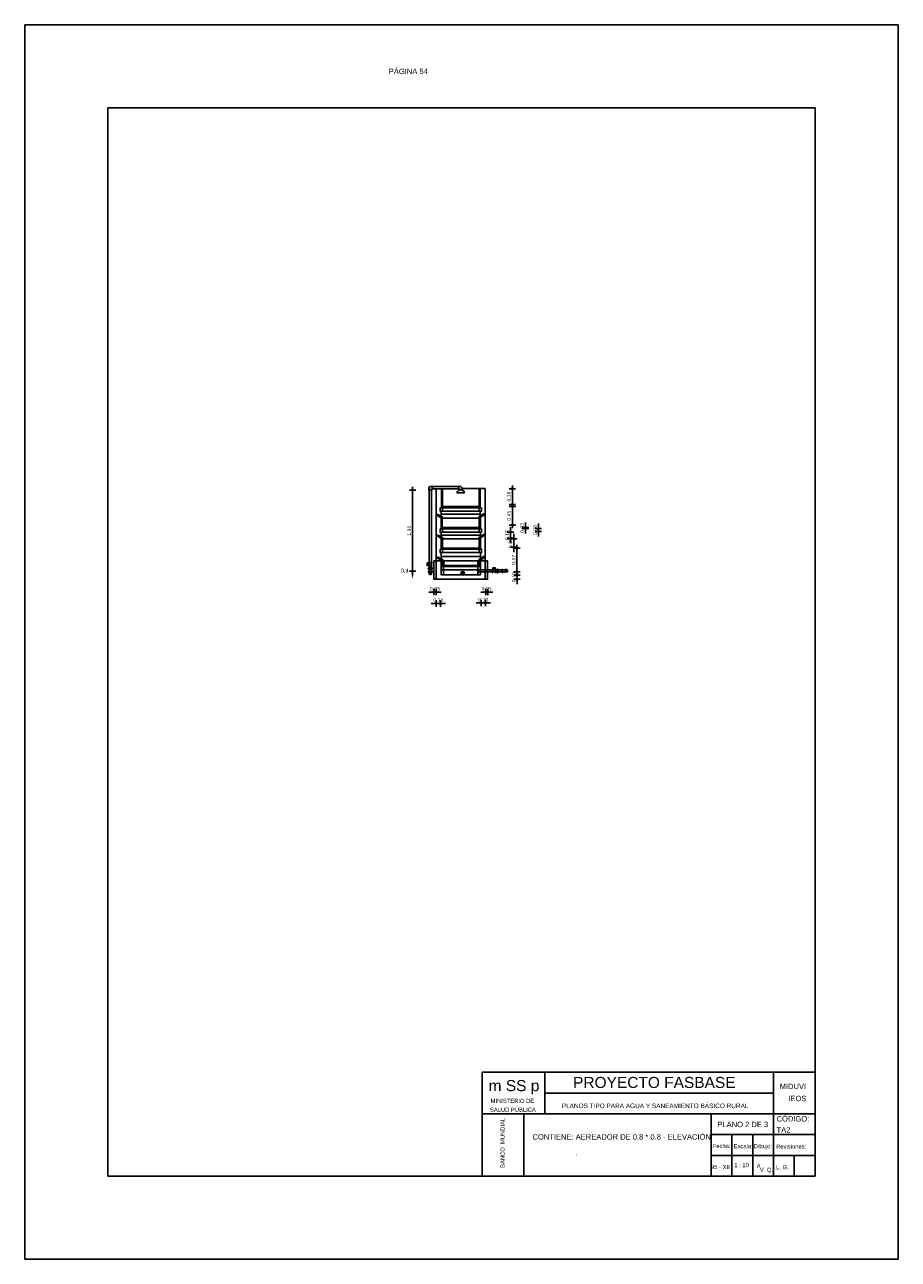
# Model space of a CAD drawing. Header units: metres. Extents: x 1959 to 4131, y 3282 to 4313.
# Tile 11 of 256: x 2090 to 2111, y 4281 to 4311. Entities that reach past the tile are written whole.
import ezdxf
from ezdxf.enums import TextEntityAlignment as Align

# ---------------------------------------------------------------- set-up
doc = ezdxf.new("R2010")
doc.units = ezdxf.units.M
for name, color, linetype in [('Cota', 7, 'Continuous'), ('Cotas', 7, 'Continuous'), ('Dibujo', 7, 'Continuous'), ('Plano', 1, 'Continuous')]:
    doc.layers.add(name, color=color, linetype=linetype)
doc.styles.add('Annotative', font='arial.ttf')
doc.styles.get("Standard").update_dxf_attribs({"font": 'arial.ttf'})
doc.styles.add('verdana', font='verdana.ttf')
doc.dimstyles.new('Diego', dxfattribs={"dimtxt": 0.1, "dimasz": 0.1, "dimexe": 1.25, "dimexo": 0.1, "dimgap": 0.1, "dimtad": 2, "dimtih": 1, "dimtoh": 1, "dimtxsty": 'Standard', "dimcen": 0, "dimse1": 1, "dimse2": 1, "dimadec": 0, "dimazin": 0, "dimtfac": 1, "dimtmove": 0, "dimatfit": 3, "dimfxl": 1, "dimarcsym": 2})
doc.dimstyles.new('ISO', dxfattribs={"dimtxt": 0.08, "dimasz": 0.06, "dimexe": 0.1, "dimexo": 0.1, "dimgap": 0.04, "dimtad": 1, "dimzin": 1, "dimdsep": 46, "dimtxsty": 'verdana', "dimblk1": 'PAB', "dimblk2": 'PAB', "dimsah": 1, "dimcen": 0, "dimse1": 1, "dimse2": 1, "dimclrd": 7, "dimclre": 8, "dimclrt": 7, "dimadec": 0, "dimazin": 0, "dimtfac": 1, "dimtix": 1, "dimtmove": 0, "dimatfit": 3, "dimldrblk": 'PAB', "dimfxl": 0.1, "dimtvp": 1, "dimtolj": 1, "dimtzin": 1, "dimarcsym": 0})

# ---------------------------------------------------------------- blocks, each defined once
blk = doc.blocks.new('PAB')
at = {"layer": 'Cotas'}
for p, q in [((-1.3, 0), (1.3, 0)), ((0, 1.3), (0, -1.3))]:
    blk.add_line(p, q, dxfattribs=at)
at = {"layer": 'Cotas', "const_width": 0.6}
blk.add_lwpolyline([(-0.3, 0, 1), (0.3, 0, 1)], format="xyb", close=True, dxfattribs=at)
blk = doc.blocks.new('*D694')
at = {"layer": 'Cota', "color": 7, "lineweight": -2, "transparency": 16777216}
blk.add_line((2101.707, 4299.628), (2101.707, 4299.368), dxfattribs=at)
at = {"layer": 'Defpoints', "color": 0, "transparency": 16777216}
for p in [(2101.147, 4299.688), (2101.147, 4299.308), (2101.707, 4299.308)]:
    blk.add_point(p, dxfattribs=at)
at = {"layer": 'Cota', "color": 7, "lineweight": -2, "transparency": 16777216, "xscale": 0.06, "yscale": 0.06, "zscale": 0.06}
for p, rotation in [((2101.707, 4299.688), 90), ((2101.707, 4299.308), 270)]:
    blk.add_blockref('PAB', p, dxfattribs=dict(at, rotation=rotation))
at = {"layer": 'Cota', "color": 7, "transparency": 16777216, "insert": (2101.626, 4299.498), "char_height": 0.08, "attachment_point": 5, "rotation": 90, "style": 'verdana'}
blk.add_mtext('\\A1;0.38', dxfattribs=at)
blk = doc.blocks.new('*D695')
at = {"layer": 'Cota', "color": 7, "lineweight": -2, "transparency": 16777216}
blk.add_line((2101.71, 4299.203), (2101.71, 4298.873), dxfattribs=at)
at = {"layer": 'Defpoints', "color": 0, "transparency": 16777216}
for p in [(2101.144, 4299.263), (2101.144, 4298.813), (2101.71, 4298.813)]:
    blk.add_point(p, dxfattribs=at)
at = {"layer": 'Cota', "color": 7, "lineweight": -2, "transparency": 16777216, "xscale": 0.06, "yscale": 0.06, "zscale": 0.06}
for p, rotation in [((2101.71, 4299.263), 90), ((2101.71, 4298.813), 270)]:
    blk.add_blockref('PAB', p, dxfattribs=dict(at, rotation=rotation))
at = {"layer": 'Cota', "color": 7, "transparency": 16777216, "insert": (2101.629, 4299.038), "char_height": 0.08, "attachment_point": 5, "rotation": 90, "style": 'verdana'}
blk.add_mtext('\\A1;0.45', dxfattribs=at)
blk = doc.blocks.new('*D696')
at = {"layer": 'Cota', "color": 7, "lineweight": -2, "transparency": 16777216}
for p, q in [((2102.024, 4298.816), (2102.024, 4298.876)), ((2102.024, 4298.756), (2102.024, 4298.731)), ((2102.024, 4298.671), (2102.024, 4298.611))]:
    blk.add_line(p, q, dxfattribs=at)
at = {"layer": 'Defpoints', "color": 0, "transparency": 16777216}
for p in [(2101.147, 4298.756), (2101.147, 4298.731), (2102.024, 4298.731)]:
    blk.add_point(p, dxfattribs=at)
at = {"layer": 'Cota', "color": 7, "lineweight": -2, "transparency": 16777216, "xscale": 0.06, "yscale": 0.06, "zscale": 0.06}
for p, rotation in [((2102.024, 4298.756), 270), ((2102.024, 4298.731), 90)]:
    blk.add_blockref('PAB', p, dxfattribs=dict(at, rotation=rotation))
at = {"layer": 'Cota', "color": 7, "transparency": 16777216, "insert": (2101.942, 4298.743), "char_height": 0.08, "attachment_point": 5, "rotation": 90, "style": 'verdana'}
blk.add_mtext('\\A1;0.03', dxfattribs=at)
blk = doc.blocks.new('*D697')
at = {"layer": 'Cota', "color": 7, "lineweight": -2, "transparency": 16777216}
for p, q in [((2102.333, 4298.791), (2102.333, 4298.851)), ((2102.333, 4298.731), (2102.333, 4298.656)), ((2102.333, 4298.596), (2102.333, 4298.536))]:
    blk.add_line(p, q, dxfattribs=at)
at = {"layer": 'Defpoints', "color": 0, "transparency": 16777216}
for p in [(2101.148, 4298.731), (2101.148, 4298.656), (2102.333, 4298.656)]:
    blk.add_point(p, dxfattribs=at)
at = {"layer": 'Cota', "color": 7, "lineweight": -2, "transparency": 16777216, "xscale": 0.06, "yscale": 0.06, "zscale": 0.06}
for p, rotation in [((2102.333, 4298.731), 270), ((2102.333, 4298.656), 90)]:
    blk.add_blockref('PAB', p, dxfattribs=dict(at, rotation=rotation))
at = {"layer": 'Cota', "color": 7, "transparency": 16777216, "insert": (2102.251, 4298.693), "char_height": 0.08, "attachment_point": 5, "rotation": 90, "style": 'verdana'}
blk.add_mtext('\\A1;0.08', dxfattribs=at)
blk = doc.blocks.new('*D698')
at = {"layer": 'Cota', "color": 7, "lineweight": -2, "transparency": 16777216}
for p, q in [((2101.664, 4298.705), (2101.664, 4298.765)), ((2101.664, 4298.645), (2101.664, 4298.495)), ((2101.664, 4298.435), (2101.664, 4298.375))]:
    blk.add_line(p, q, dxfattribs=at)
at = {"layer": 'Defpoints', "color": 0, "transparency": 16777216}
for p in [(2101.15, 4298.645), (2101.15, 4298.495), (2101.664, 4298.495)]:
    blk.add_point(p, dxfattribs=at)
at = {"layer": 'Cota', "color": 7, "lineweight": -2, "transparency": 16777216, "xscale": 0.06, "yscale": 0.06, "zscale": 0.06}
for p, rotation in [((2101.664, 4298.645), 270), ((2101.664, 4298.495), 90)]:
    blk.add_blockref('PAB', p, dxfattribs=dict(at, rotation=rotation))
at = {"layer": 'Cota', "color": 7, "transparency": 16777216, "insert": (2101.583, 4298.57), "char_height": 0.08, "attachment_point": 5, "rotation": 90, "style": 'verdana'}
blk.add_mtext('\\A1;0.15', dxfattribs=at)
blk = doc.blocks.new('*D699')
at = {"layer": 'Cota', "color": 7, "lineweight": -2, "transparency": 16777216}
for p, q in [((2101.743, 4298.539), (2101.743, 4298.599)), ((2101.743, 4298.479), (2101.743, 4298.279)), ((2101.743, 4298.219), (2101.743, 4298.159))]:
    blk.add_line(p, q, dxfattribs=at)
at = {"layer": 'Defpoints', "color": 0, "transparency": 16777216}
for p in [(2101.149, 4298.479), (2101.149, 4298.279), (2101.743, 4298.279)]:
    blk.add_point(p, dxfattribs=at)
at = {"layer": 'Cota', "color": 7, "lineweight": -2, "transparency": 16777216, "xscale": 0.06, "yscale": 0.06, "zscale": 0.06}
for p, rotation in [((2101.743, 4298.479), 270), ((2101.743, 4298.279), 90)]:
    blk.add_blockref('PAB', p, dxfattribs=dict(at, rotation=rotation))
at = {"layer": 'Cota', "color": 7, "transparency": 16777216, "insert": (2101.661, 4298.379), "char_height": 0.08, "attachment_point": 5, "rotation": 90, "style": 'verdana'}
blk.add_mtext('\\A1;0.20', dxfattribs=at)
blk = doc.blocks.new('*D700')
at = {"layer": 'Cota', "color": 7, "lineweight": -2, "transparency": 16777216}
blk.add_line((2101.818, 4298.2), (2101.818, 4297.75), dxfattribs=at)
at = {"layer": 'Defpoints', "color": 0, "transparency": 16777216}
for p in [(2101.15, 4298.26), (2101.15, 4297.69), (2101.818, 4297.69)]:
    blk.add_point(p, dxfattribs=at)
at = {"layer": 'Cota', "color": 7, "lineweight": -2, "transparency": 16777216, "xscale": 0.06, "yscale": 0.06, "zscale": 0.06}
for p, rotation in [((2101.818, 4298.26), 90), ((2101.818, 4297.69), 270)]:
    blk.add_blockref('PAB', p, dxfattribs=dict(at, rotation=rotation))
at = {"layer": 'Cota', "color": 7, "transparency": 16777216, "insert": (2101.736, 4297.975), "char_height": 0.08, "attachment_point": 5, "rotation": 90, "style": 'verdana'}
blk.add_mtext('\\A1;0.57', dxfattribs=at)
blk = doc.blocks.new('*D701')
at = {"layer": 'Cota', "color": 7, "lineweight": -2, "transparency": 16777216}
for p, q in [((2101.819, 4297.668), (2101.819, 4297.728)), ((2101.819, 4297.608), (2101.819, 4297.508)), ((2101.819, 4297.448), (2101.819, 4297.388))]:
    blk.add_line(p, q, dxfattribs=at)
at = {"layer": 'Defpoints', "color": 0, "transparency": 16777216}
for p in [(2101.154, 4297.608), (2101.154, 4297.508), (2101.819, 4297.508)]:
    blk.add_point(p, dxfattribs=at)
at = {"layer": 'Cota', "color": 7, "lineweight": -2, "transparency": 16777216, "xscale": 0.06, "yscale": 0.06, "zscale": 0.06}
for p, rotation in [((2101.819, 4297.608), 270), ((2101.819, 4297.508), 90)]:
    blk.add_blockref('PAB', p, dxfattribs=dict(at, rotation=rotation))
at = {"layer": 'Cota', "color": 7, "transparency": 16777216, "insert": (2101.738, 4297.558), "char_height": 0.08, "attachment_point": 5, "rotation": 90, "style": 'verdana'}
blk.add_mtext('\\A1;0.10', dxfattribs=at)
blk = doc.blocks.new('*D702')
at = {"layer": 'Cota', "color": 7, "lineweight": -2, "transparency": 16777216}
for p, q in [((2101.006, 4297.201), (2100.946, 4297.201)), ((2101.116, 4297.201), (2101.066, 4297.201)), ((2101.176, 4297.201), (2101.236, 4297.201))]:
    blk.add_line(p, q, dxfattribs=at)
at = {"layer": 'Defpoints', "color": 0, "transparency": 16777216}
for p in [(2101.066, 4297.427), (2101.116, 4297.427), (2101.066, 4297.201)]:
    blk.add_point(p, dxfattribs=at)
at = {"layer": 'Cota', "color": 7, "lineweight": -2, "transparency": 16777216, "xscale": 0.06, "yscale": 0.06, "zscale": 0.06}
blk.add_blockref('PAB', (2101.066, 4297.201), dxfattribs=at)
at = {"layer": 'Cota', "color": 7, "lineweight": -2, "transparency": 16777216, "xscale": 0.06, "yscale": 0.06, "zscale": 0.06, "rotation": 180}
blk.add_blockref('PAB', (2101.116, 4297.201), dxfattribs=at)
at = {"layer": 'Cota', "color": 7, "transparency": 16777216, "insert": (2101.091, 4297.283), "char_height": 0.08, "attachment_point": 5, "style": 'verdana'}
blk.add_mtext('\\A1;0.05', dxfattribs=at)
blk = doc.blocks.new('*D703')
at = {"layer": 'Cota', "color": 7, "lineweight": -2, "transparency": 16777216}
for p, q in [((2100.898, 4296.938), (2100.838, 4296.938)), ((2101.058, 4296.938), (2100.958, 4296.938)), ((2101.118, 4296.938), (2101.178, 4296.938))]:
    blk.add_line(p, q, dxfattribs=at)
at = {"layer": 'Defpoints', "color": 0, "transparency": 16777216}
for p in [(2100.958, 4297.437), (2101.058, 4297.437), (2100.958, 4296.938)]:
    blk.add_point(p, dxfattribs=at)
at = {"layer": 'Cota', "color": 7, "lineweight": -2, "transparency": 16777216, "xscale": 0.06, "yscale": 0.06, "zscale": 0.06}
blk.add_blockref('PAB', (2100.958, 4296.938), dxfattribs=at)
at = {"layer": 'Cota', "color": 7, "lineweight": -2, "transparency": 16777216, "xscale": 0.06, "yscale": 0.06, "zscale": 0.06, "rotation": 180}
blk.add_blockref('PAB', (2101.058, 4296.938), dxfattribs=at)
at = {"layer": 'Cota', "color": 7, "transparency": 16777216, "insert": (2101.008, 4297.02), "char_height": 0.08, "attachment_point": 5, "style": 'verdana'}
blk.add_mtext('\\A1;0.10', dxfattribs=at)
blk = doc.blocks.new('*D704')
at = {"layer": 'Cota', "color": 7, "lineweight": -2, "transparency": 16777216}
for p, q in [((2099.762, 4297.201), (2099.702, 4297.201)), ((2099.822, 4297.201), (2099.872, 4297.201)), ((2099.932, 4297.201), (2099.992, 4297.201))]:
    blk.add_line(p, q, dxfattribs=at)
at = {"layer": 'Defpoints', "color": 0, "transparency": 16777216}
for p in [(2099.822, 4297.426), (2099.872, 4297.426), (2099.872, 4297.201)]:
    blk.add_point(p, dxfattribs=at)
at = {"layer": 'Cota', "color": 7, "lineweight": -2, "transparency": 16777216, "xscale": 0.06, "yscale": 0.06, "zscale": 0.06}
blk.add_blockref('PAB', (2099.822, 4297.201), dxfattribs=at)
at = {"layer": 'Cota', "color": 7, "lineweight": -2, "transparency": 16777216, "xscale": 0.06, "yscale": 0.06, "zscale": 0.06, "rotation": 180}
blk.add_blockref('PAB', (2099.872, 4297.201), dxfattribs=at)
at = {"layer": 'Cota', "color": 7, "transparency": 16777216, "insert": (2099.847, 4297.282), "char_height": 0.08, "attachment_point": 5, "style": 'verdana'}
blk.add_mtext('\\A1;0.05', dxfattribs=at)
blk = doc.blocks.new('*D705')
at = {"layer": 'Cota', "color": 7, "lineweight": -2, "transparency": 16777216}
for p, q in [((2099.817, 4296.925), (2099.757, 4296.925)), ((2099.877, 4296.925), (2099.977, 4296.925)), ((2100.037, 4296.925), (2100.097, 4296.925))]:
    blk.add_line(p, q, dxfattribs=at)
at = {"layer": 'Defpoints', "color": 0, "transparency": 16777216}
for p in [(2099.877, 4297.427), (2099.977, 4297.427), (2099.977, 4296.925)]:
    blk.add_point(p, dxfattribs=at)
at = {"layer": 'Cota', "color": 7, "lineweight": -2, "transparency": 16777216, "xscale": 0.06, "yscale": 0.06, "zscale": 0.06}
blk.add_blockref('PAB', (2099.877, 4296.925), dxfattribs=at)
at = {"layer": 'Cota', "color": 7, "lineweight": -2, "transparency": 16777216, "xscale": 0.06, "yscale": 0.06, "zscale": 0.06, "rotation": 180}
blk.add_blockref('PAB', (2099.977, 4296.925), dxfattribs=at)
at = {"layer": 'Cota', "color": 7, "transparency": 16777216, "insert": (2099.927, 4297.006), "char_height": 0.08, "attachment_point": 5, "style": 'verdana'}
blk.add_mtext('\\A1;0.10', dxfattribs=at)
blk = doc.blocks.new('*D706')
at = {"layer": 'Cota', "color": 0, "lineweight": -2, "transparency": 16777216}
blk.add_line((2099.309, 4297.608), (2099.309, 4297.808), dxfattribs=at)
at = {"layer": 'Cota', "color": 0, "transparency": 16777216}
for points in [[(2099.292, 4297.808), (2099.325, 4297.808), (2099.309, 4297.908)], [(2099.292, 4297.608), (2099.325, 4297.608), (2099.309, 4297.508)]]:
    blk.add_solid(points, dxfattribs=at)
at = {"layer": 'Defpoints', "color": 0, "transparency": 16777216}
for p in [(2099.309, 4297.908), (2099.577, 4297.908), (2099.577, 4297.508)]:
    blk.add_point(p, dxfattribs=at)
at = {"layer": 'Cota', "color": 0, "transparency": 16777216, "insert": (2099.118, 4297.708), "char_height": 0.1, "attachment_point": 5}
blk.add_mtext('0,4', dxfattribs=at)
blk = doc.blocks.new('*D707')
at = {"layer": 'Cota', "color": 7, "lineweight": -2, "transparency": 16777216}
blk.add_line((2099.309, 4299.594), (2099.309, 4297.764), dxfattribs=at)
at = {"layer": 'Defpoints', "color": 0, "transparency": 16777216}
for p in [(2099.501, 4299.654), (2099.309, 4297.704), (2099.501, 4297.704)]:
    blk.add_point(p, dxfattribs=at)
at = {"layer": 'Cota', "color": 7, "lineweight": -2, "transparency": 16777216, "xscale": 0.06, "yscale": 0.06, "zscale": 0.06}
for p, rotation in [((2099.309, 4299.654), 90), ((2099.309, 4297.704), 270)]:
    blk.add_blockref('PAB', p, dxfattribs=dict(at, rotation=rotation))
at = {"layer": 'Cota', "color": 7, "transparency": 16777216, "insert": (2099.228, 4298.679), "char_height": 0.08, "attachment_point": 5, "rotation": 90, "style": 'verdana'}
blk.add_mtext('\\A1;1.95', dxfattribs=at)

msp = doc.modelspace()

# ---------------------------------------------------------------- linework, layer by layer
at = {"layer": 'Dibujo', "color": 0, "linetype": 'ByBlock'}
for p, q in [((2089.985, 4310.85), (2110.985, 4310.85)), ((2089.985, 4281.15), (2089.985, 4310.85)), ((2089.985, 4310.85), (2092.985, 4310.85)), ((2089.985, 4310.85), (2092.485, 4310.85)), ((2110.985, 4310.85), (2110.985, 4281.15)), ((2091.985, 4308.85), (2091.985, 4283.15)), ((2108.985, 4308.85), (2091.985, 4308.85)), ((2108.985, 4308.85), (2108.985, 4283.15)), ((2100.985, 4285.65), (2100.985, 4283.15)), ((2108.985, 4285.65), (2100.985, 4285.65)), ((2102.485, 4285.65), (2102.485, 4284.65)), ((2107.985, 4283.15), (2107.985, 4285.65)), ((2107.985, 4285.15), (2102.485, 4285.15)), ((2108.985, 4284.65), (2100.985, 4284.65)), ((2101.985, 4284.65), (2101.985, 4283.15)), ((2101.985, 4283.15), (2101.985, 4284.65)), ((2106.485, 4283.15), (2106.485, 4284.65)), ((2108.985, 4284.15), (2106.485, 4284.15)), ((2106.985, 4283.15), (2106.985, 4284.15)), ((2107.485, 4283.15), (2107.485, 4284.15)), ((2108.985, 4283.65), (2106.485, 4283.65)), ((2108.485, 4283.15), (2108.485, 4283.65)), ((2108.985, 4283.15), (2091.985, 4283.15)), ((2110.985, 4281.15), (2089.985, 4281.15))]:
    msp.add_line(p, q, dxfattribs=at)
at = {"layer": 'Plano'}
for p, q in [((2099.701, 4299.697), (2099.701, 4299.67)), ((2099.734, 4299.741), (2099.778, 4299.741)), ((2099.877, 4297.509), (2099.877, 4299.685)), ((2100.466, 4299.738), (2100.422, 4299.738)), ((2100.5, 4299.689), (2100.5, 4299.67)), ((2100.5, 4299.689), (2101.053, 4299.689)), ((2101.053, 4297.509), (2101.053, 4299.689)), ((2100.374, 4299.589), (2100.556, 4299.589)), ((2100.437, 4299.641), (2100.437, 4299.661)), ((2100.5, 4299.642), (2100.5, 4299.661)), ((2099.903, 4299.077), (2099.886, 4299.052)), ((2100.039, 4299.001), (2099.903, 4299.077)), ((2099.997, 4299.144), (2099.997, 4299.025)), ((2100.029, 4299.144), (2100.964, 4299.144)), ((2100.89, 4299.003), (2101.02, 4299.088)), ((2100.937, 4299.144), (2100.937, 4299.034)), ((2101.034, 4299.062), (2101.02, 4299.088)), ((2100.022, 4298.977), (2099.886, 4299.052)), ((2099.997, 4299.075), (2100.937, 4299.075)), ((2099.997, 4298.991), (2099.997, 4298.723)), ((2100.939, 4298.977), (2099.997, 4298.977)), ((2100.039, 4299.001), (2100.022, 4298.977)), ((2100.022, 4298.977), (2100.022, 4298.752)), ((2100.904, 4298.977), (2100.89, 4299.003)), ((2100.904, 4298.977), (2101.034, 4299.062)), ((2100.908, 4298.752), (2100.908, 4298.977)), ((2100.939, 4298.723), (2100.939, 4299)), ((2099.908, 4298.581), (2099.891, 4298.557)), ((2100.027, 4298.481), (2099.891, 4298.557)), ((2100.044, 4298.506), (2099.908, 4298.581)), ((2099.997, 4298.64), (2099.997, 4298.532)), ((2099.997, 4298.498), (2099.997, 4298.23)), ((2100.044, 4298.506), (2100.027, 4298.481)), ((2100.027, 4298.481), (2100.027, 4298.256)), ((2100.896, 4298.508), (2101.026, 4298.593)), ((2100.909, 4298.481), (2100.896, 4298.508)), ((2100.909, 4298.481), (2101.04, 4298.566)), ((2100.909, 4298.481), (2100.909, 4298.256)), ((2100.939, 4298.536), (2100.939, 4298.64)), ((2100.939, 4298.23), (2100.939, 4298.5)), ((2101.04, 4298.566), (2101.026, 4298.593)), ((2100.027, 4298.23), (2100.027, 4298.152)), ((2100.909, 4298.23), (2100.909, 4298.152)), ((2099.909, 4298.05), (2099.892, 4298.025)), ((2100.028, 4297.949), (2099.892, 4298.025)), ((2100.045, 4297.974), (2099.909, 4298.05)), ((2099.997, 4298.152), (2099.997, 4298.001)), ((2099.997, 4298.057), (2100.939, 4298.057)), ((2099.997, 4297.967), (2099.997, 4297.612)), ((2100.045, 4297.974), (2100.028, 4297.949)), ((2100.028, 4297.949), (2100.028, 4297.837)), ((2100.88, 4297.949), (2100.88, 4297.612)), ((2100.895, 4297.976), (2101.026, 4298.061)), ((2100.909, 4297.949), (2100.895, 4297.976)), ((2100.909, 4297.949), (2101.039, 4298.034)), ((2100.909, 4297.949), (2100.909, 4297.837)), ((2100.939, 4298.004), (2100.939, 4298.152)), ((2100.939, 4297.612), (2100.939, 4297.969)), ((2101.039, 4298.034), (2101.026, 4298.061)), ((2099.705, 4297.688), (2099.705, 4297.641)), ((2099.763, 4297.641), (2099.763, 4297.688)), ((2099.997, 4297.612), (2100.939, 4297.612)), ((2100.055, 4297.816), (2100.055, 4297.612))]:
    msp.add_line(p, q, dxfattribs=at)
for points in [[(2099.768, 4299.655), (2099.697, 4299.655), (2099.697, 4299.67), (2099.768, 4299.67)], [(2099.79, 4299.681), (2099.778, 4299.681), (2099.778, 4299.748), (2099.79, 4299.748)], [(2099.79, 4299.739), (2100.41, 4299.739), (2100.41, 4299.685), (2099.79, 4299.685)], [(2100, 4299.685), (2100.029, 4299.685), (2100.029, 4299.26), (2100, 4299.26)], [(2100.422, 4299.68), (2100.41, 4299.68), (2100.41, 4299.748), (2100.422, 4299.748)], [(2100.506, 4299.67), (2100.431, 4299.67), (2100.431, 4299.661), (2100.506, 4299.661)], [(2100.906, 4299.26), (2100.936, 4299.26), (2100.936, 4299.689), (2100.906, 4299.689)], [(2099.705, 4299.655), (2099.763, 4299.655), (2099.763, 4297.916), (2099.705, 4297.916)], [(2099.973, 4299.231), (2100.029, 4299.231), (2100.029, 4299.144), (2099.973, 4299.144)], [(2100, 4299.231), (2100.934, 4299.231), (2100.934, 4299.26), (2100, 4299.26)], [(2100.962, 4299.231), (2100.906, 4299.231), (2100.906, 4299.144), (2100.962, 4299.144)], [(2099.969, 4298.723), (2100.024, 4298.723), (2100.024, 4298.638), (2099.969, 4298.638)], [(2099.997, 4298.752), (2100.939, 4298.752), (2100.939, 4298.723), (2099.997, 4298.723)], [(2100.939, 4298.64), (2099.997, 4298.64), (2099.997, 4298.571), (2100.939, 4298.571)], [(2100.939, 4298.481), (2099.997, 4298.481), (2099.997, 4298.256), (2100.939, 4298.256)], [(2100.966, 4298.723), (2100.908, 4298.723), (2100.908, 4298.64), (2100.966, 4298.64)], [(2099.972, 4298.23), (2100.966, 4298.23), (2100.966, 4298.152), (2099.972, 4298.152)], [(2099.669, 4297.902), (2099.658, 4297.902), (2099.658, 4297.839), (2099.669, 4297.839)], [(2099.705, 4297.893), (2099.679, 4297.893), (2099.679, 4297.851), (2099.705, 4297.851)], [(2099.696, 4297.916), (2099.773, 4297.916), (2099.773, 4297.904), (2099.696, 4297.904)], [(2099.705, 4297.904), (2099.763, 4297.904), (2099.763, 4297.845), (2099.705, 4297.845)], [(2099.822, 4297.949), (2101.113, 4297.949), (2101.113, 4297.509), (2099.822, 4297.509)], [(2099.997, 4297.949), (2100.057, 4297.949), (2100.057, 4297.837), (2099.997, 4297.837)], [(2099.679, 4297.875), (2099.669, 4297.875), (2099.669, 4297.87), (2099.679, 4297.87)], [(2099.683, 4297.772), (2099.789, 4297.772), (2099.789, 4297.763), (2099.683, 4297.763)], [(2099.683, 4297.696), (2099.789, 4297.696), (2099.789, 4297.688), (2099.683, 4297.688)], [(2099.696, 4297.845), (2099.773, 4297.845), (2099.773, 4297.832), (2099.696, 4297.832)], [(2099.696, 4297.784), (2099.773, 4297.784), (2099.773, 4297.772), (2099.696, 4297.772)], [(2099.696, 4297.763), (2099.773, 4297.763), (2099.773, 4297.75), (2099.696, 4297.75)], [(2099.705, 4297.832), (2099.763, 4297.832), (2099.763, 4297.784), (2099.705, 4297.784)], [(2099.705, 4297.75), (2099.763, 4297.75), (2099.763, 4297.696), (2099.705, 4297.696)], [(2099.997, 4297.837), (2100.939, 4297.837), (2100.939, 4297.816), (2099.997, 4297.816)], [(2099.997, 4297.733), (2100.939, 4297.733), (2100.939, 4297.612), (2099.997, 4297.612)], [(2100.88, 4297.733), (2101.59, 4297.733), (2101.59, 4297.689), (2100.88, 4297.689)], [(2101.222, 4297.742), (2101.236, 4297.742), (2101.236, 4297.674), (2101.222, 4297.674)], [(2101.236, 4297.776), (2101.301, 4297.776), (2101.301, 4297.783), (2101.236, 4297.783)], [(2101.26, 4297.76), (2101.273, 4297.76), (2101.273, 4297.776), (2101.26, 4297.776)], [(2101.301, 4297.742), (2101.315, 4297.742), (2101.315, 4297.674), (2101.301, 4297.674)], [(2101.334, 4297.742), (2101.348, 4297.742), (2101.348, 4297.674), (2101.334, 4297.674)], [(2101.348, 4297.75), (2101.36, 4297.75), (2101.36, 4297.665), (2101.348, 4297.665)], [(2101.36, 4297.742), (2101.374, 4297.742), (2101.374, 4297.674), (2101.36, 4297.674)], [(2101.458, 4297.742), (2101.472, 4297.742), (2101.472, 4297.674), (2101.458, 4297.674)], [(2101.472, 4297.738), (2101.544, 4297.738), (2101.544, 4297.685), (2101.472, 4297.685)], [(2101.544, 4297.748), (2101.557, 4297.748), (2101.557, 4297.68), (2101.544, 4297.68)]]:
    msp.add_lwpolyline(points, close=True, dxfattribs=at)
msp.add_lwpolyline([(2101.301, 4297.742), (2101.301, 4297.76), (2101.236, 4297.76), (2101.236, 4297.742)], dxfattribs=at)
for centre, radius in [((2099.735, 4297.657), 0.0225), ((2100.516, 4297.656), 0.0434), ((2100.516, 4297.656), 0.0227)]:
    msp.add_circle(centre, radius, dxfattribs=at)
for centre, radius, start, end in [((2099.744, 4299.7), 0.0425, 102.4772, 183.3711), ((2099.776, 4299.673), 0.00832, 75.1643, 194.5342), ((2100.423, 4299.669), 0.0169, 4.086, 93.0925), ((2100.436, 4299.681), 0.0644, 7.4011, 61.7087), ((2100.427, 4299.589), 0.0531, 79.0369, 179.4735), ((2100.496, 4299.581), 0.0613, 7.8285, 85.8588), ((2099.734, 4297.65), 0.0304, 196.0803, 343.9197)]:
    msp.add_arc(centre, radius, start, end, dxfattribs=at)

# ---------------------------------------------------------------- texts
at = {"layer": 'Dibujo', "color": 0, "linetype": 'ByBlock'}
for s, height, p in [('m SS p', 0.2662, (2101.137, 4285.195)), ('PROYECTO FASBASE', 0.26624, (2103.167, 4285.271)), ('PLANOS TIPO PARA AGUA Y SANEAMIENTO BÁSICO RURAL', 0.11076, (2102.895, 4284.786))]:
    msp.add_text(s, height=height, dxfattribs=at).set_placement(p)
at = {"layer": 'Dibujo', "color": 0, "linetype": 'ByBlock', "style": 'Annotative'}
for s, p in [('MIDUVI', (2108.133, 4285.244)), ('IEOS', (2108.342, 4284.954)), ('CÓDIGO:', (2108.059, 4284.465)), ('PLANO 2 DE 3', (2106.636, 4284.329)), ('TA2', (2108.058, 4284.196)), ('CONTIENE: AEREADOR DE 0.8 * 0.8 - ELEVACIÓN', (2102.191, 4284.029))]:
    msp.add_text(s, height=0.13, dxfattribs=at).set_placement(p)
at = {"layer": 'Dibujo', "color": 0, "linetype": 'ByBlock'}
for s, p in [('SALUD PÚBLICA', (2101.72, 4284.697)), ('MINISTERIO DE', (2101.708, 4284.912)), ('Fecha:', (2106.739, 4283.827)), ('Escala:', (2107.256, 4283.822)), ('Dibujo:', (2107.732, 4283.822)), ('Revisiones:', (2108.41, 4283.811)), ('95 - XII', (2106.707, 4283.32)), ('1 : 10', (2107.217, 4283.366)), ('A', (2107.627, 4283.345)), ('V. Q.', (2107.815, 4283.252)), ('L. G. ', (2108.219, 4283.318))]:
    msp.add_text(s, height=0.1, dxfattribs=at).set_placement(p, align=Align.CENTER)
msp.add_text('BANCO  MUNDIAL', height=0.1, rotation=90, dxfattribs=at).set_placement((2101.522, 4283.951), align=Align.CENTER)
at = {"layer": 'Dibujo', "color": 0, "linetype": 'ByBlock', "char_height": 0.13, "width": 2.90393, "attachment_point": 1}
for s, insert in [('PÁGINA 54', (2098.737, 4309.793)), ('.', (2103.228, 4283.777))]:
    msp.add_mtext(s, dxfattribs=dict(at, insert=insert))

# ---------------------------------------------------------------- dimensions: what is measured, and where the dimension line sits
at = {"layer": 'Cota'}
for base, p1, p2, dimstyle, picture, middle in [((2099.309, 4297.704), (2099.501, 4299.654), (2099.501, 4297.704), 'ISO', '*D707', (2099.228, 4298.679)), ((2101.707, 4299.308), (2101.147, 4299.688), (2101.147, 4299.308), 'ISO', '*D694', (2101.626, 4299.498)), ((2101.71, 4298.813), (2101.144, 4299.263), (2101.144, 4298.813), 'ISO', '*D695', (2101.629, 4299.038)), ((2102.024042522, 4298.73087441), (2101.147172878, 4298.75587441), (2101.147172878, 4298.73087441), 'ISO', '*D696', (2101.942376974, 4298.74337441)), ((2102.332870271, 4298.655936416), (2101.147610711, 4298.730936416), (2101.147610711, 4298.655936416), 'ISO', '*D697', (2102.251043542, 4298.693436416)), ((2101.743, 4298.279), (2101.149, 4298.479), (2101.149, 4298.279), 'ISO', '*D699', (2101.661, 4298.379)), ((2101.664, 4298.495), (2101.15, 4298.645), (2101.15, 4298.495), 'ISO', '*D698', (2101.583, 4298.57)), ((2101.818, 4297.69), (2101.15, 4298.26), (2101.15, 4297.69), 'ISO', '*D700', (2101.736, 4297.975)), ((2099.309, 4297.908), (2099.577, 4297.508), (2099.577, 4297.908), 'Diego', '*D706', (2099.118, 4297.708)), ((2101.819, 4297.508), (2101.154, 4297.608), (2101.154, 4297.508), 'ISO', '*D701', (2101.738, 4297.558))]:
    dim = msp.add_linear_dim(base=base, p1=p1, p2=p2, angle=90, dimstyle=dimstyle, dxfattribs=at)
    dim.commit()
    dim.dimension.update_dxf_attribs({"geometry": picture, "text_midpoint": middle})
for base, p1, p2, picture, middle in [((2099.872, 4297.201), (2099.822, 4297.426), (2099.872, 4297.426), '*D704', (2099.847, 4297.282)), ((2099.977, 4296.925), (2099.877, 4297.427), (2099.977, 4297.427), '*D705', (2099.927, 4297.006)), ((2100.958, 4296.938), (2101.058, 4297.437), (2100.958, 4297.437), '*D703', (2101.008, 4297.02)), ((2101.066, 4297.201), (2101.116, 4297.427), (2101.066, 4297.427), '*D702', (2101.091, 4297.283))]:
    dim = msp.add_linear_dim(base=base, p1=p1, p2=p2, dimstyle='ISO', dxfattribs=at)
    dim.commit()
    dim.dimension.update_dxf_attribs({"geometry": picture, "text_midpoint": middle})

doc.saveas('drawing.dxf')
